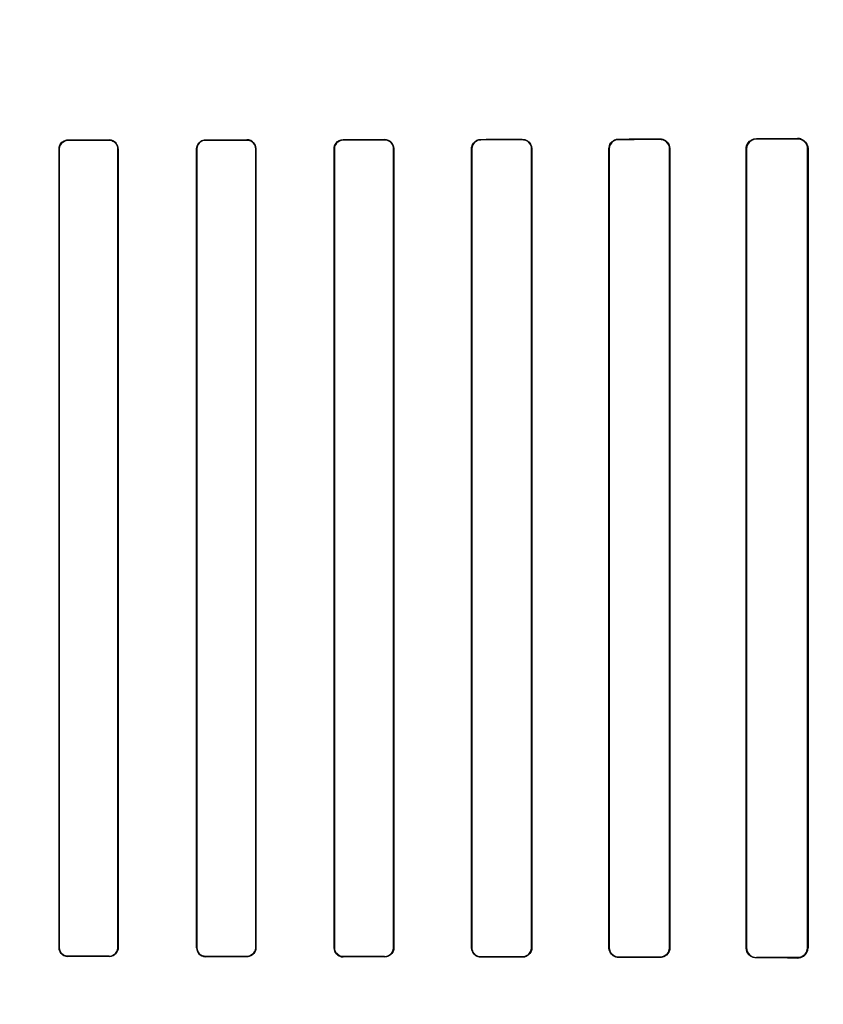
# Model space of a CAD drawing. Header units: millimetres. Extents: x 0 to 297, y 0 to 210.
# Tile 157 of 256: x 56.386 to 56.62, y 158.607 to 158.893. Entities that reach past the tile are written whole.
import ezdxf

# ---------------------------------------------------------------- set-up
doc = ezdxf.new("R2010")
doc.units = ezdxf.units.MM
doc.header["$LTSCALE"] = 16.335
doc.layers.get('0').update_dxf_attribs({"linetype": 'CONTINUOUS'})
for name, color, linetype in [('AXES_REF', 7, 'CONTINUOUS'), ('INTFCLR_1', 7, 'CONTINUOUS'), ('INTFCLR_72935', 7, 'CONTINUOUS')]:
    doc.layers.add(name, color=color, linetype=linetype)

msp = doc.modelspace()

# ---------------------------------------------------------------- linework, layer by layer
at = {"color": 7, "linetype": 'Continuous'}
for radius in [7.75666, 7.756, 7.70633]:
    msp.add_circle((57.5224, 154.5393), radius, dxfattribs=at)
msp.add_arc((57.5224, 154.5393), 7.68, 278.277129, 261.722871, dxfattribs=at)
at = {"layer": 'AXES_REF', "color": 9, "linetype": 'Continuous'}
for radius in [7.07561, 4.74286]:
    msp.add_circle((57.5224, 154.5393), radius, dxfattribs=at)
at = {"layer": 'INTFCLR_1', "color": 9, "linetype": 'Continuous'}
for p, q in [((56.40018, 158.85787), (56.40018, 158.85778)), ((56.41218, 158.85779), (56.41218, 158.85788)), ((56.44018, 158.85791), (56.44018, 158.85782)), ((56.45218, 158.85783), (56.45218, 158.85792)), ((56.48018, 158.85796), (56.48018, 158.85787)), ((56.49218, 158.85789), (56.49218, 158.85798)), ((56.52018, 158.85804), (56.52018, 158.85794)), ((56.53218, 158.85796), (56.53218, 158.85806)), ((56.56018, 158.85813), (56.56018, 158.85803)), ((56.57218, 158.85806), (56.57218, 158.85817)), ((56.60018, 158.85825), (56.60018, 158.85814)), ((56.61218, 158.85818), (56.61218, 158.8583)), ((56.39768, 158.85529), (56.3976, 158.85529)), ((56.41477, 158.85529), (56.41468, 158.85529)), ((56.43765, 158.85529), (56.43756, 158.85529)), ((56.45481, 158.85529), (56.45473, 158.85529)), ((56.47759, 158.85529), (56.4775, 158.85529)), ((56.49488, 158.85529), (56.49478, 158.85529)), ((56.51753, 158.85529), (56.51743, 158.85529)), ((56.53496, 158.85529), (56.53486, 158.85529)), ((56.55744, 158.85529), (56.55734, 158.85529)), ((56.57506, 158.85529), (56.57495, 158.85529)), ((56.59733, 158.85529), (56.59722, 158.85529)), ((56.6152, 158.85529), (56.61508, 158.85529)), ((56.3976, 158.62329), (56.39768, 158.62329)), ((56.41468, 158.62329), (56.41477, 158.62329)), ((56.43756, 158.62329), (56.43765, 158.62329)), ((56.45473, 158.62329), (56.45481, 158.62329)), ((56.4775, 158.62329), (56.47759, 158.62329)), ((56.49478, 158.62329), (56.49488, 158.62329)), ((56.51743, 158.62329), (56.51753, 158.62329)), ((56.53486, 158.62329), (56.53496, 158.62329)), ((56.55734, 158.62329), (56.55744, 158.62329)), ((56.57495, 158.62329), (56.57506, 158.62329)), ((56.59722, 158.62329), (56.59733, 158.62329)), ((56.61508, 158.62329), (56.6152, 158.62329)), ((56.40018, 158.62079), (56.40018, 158.62071)), ((56.41218, 158.6207), (56.41218, 158.62078)), ((56.44018, 158.62075), (56.44018, 158.62067)), ((56.45218, 158.62065), (56.45218, 158.62074)), ((56.48018, 158.6207), (56.48018, 158.62061)), ((56.49218, 158.62059), (56.49218, 158.62068)), ((56.52018, 158.62063), (56.52018, 158.62054)), ((56.53218, 158.62051), (56.53218, 158.62061)), ((56.56018, 158.62055), (56.56018, 158.62044)), ((56.57218, 158.62041), (56.57218, 158.62052)), ((56.60018, 158.62044), (56.60018, 158.62032)), ((56.61218, 158.62028), (56.61218, 158.6204))]:
    msp.add_line(p, q, dxfattribs=at)
at = {"layer": 'INTFCLR_1', "color": 6, "linetype": 'Continuous'}
for p, q in [((56.3976, 158.62329), (56.3976, 158.85529)), ((56.39768, 158.62329), (56.39768, 158.85529)), ((56.41468, 158.85529), (56.41468, 158.62329)), ((56.41477, 158.85529), (56.41477, 158.62329)), ((56.43756, 158.62329), (56.43756, 158.85529)), ((56.43765, 158.62329), (56.43765, 158.85529)), ((56.45473, 158.85529), (56.45473, 158.62329)), ((56.45481, 158.85529), (56.45481, 158.62329)), ((56.4775, 158.62329), (56.4775, 158.85529)), ((56.47759, 158.62329), (56.47759, 158.85529)), ((56.49478, 158.85529), (56.49478, 158.62329)), ((56.49488, 158.85529), (56.49488, 158.62329)), ((56.51743, 158.62329), (56.51743, 158.85529)), ((56.51753, 158.62329), (56.51753, 158.85529)), ((56.53486, 158.85529), (56.53486, 158.62329)), ((56.53496, 158.85529), (56.53496, 158.62329)), ((56.55734, 158.62329), (56.55734, 158.85529)), ((56.55744, 158.62329), (56.55744, 158.85529)), ((56.57495, 158.85529), (56.57495, 158.62329)), ((56.57506, 158.85529), (56.57506, 158.62329)), ((56.59722, 158.62329), (56.59722, 158.85529)), ((56.59733, 158.62329), (56.59733, 158.85529)), ((56.61508, 158.85529), (56.61508, 158.62329)), ((56.6152, 158.85529), (56.6152, 158.62329))]:
    msp.add_line(p, q, dxfattribs=at)
at = {"layer": 'INTFCLR_1', "color": 7, "linetype": 'Continuous'}
msp.add_lwpolyline([(56.61317, 158.85813), (56.61307, 158.85816), (56.61296, 158.85819), (56.61286, 158.85822), (56.61275, 158.85824), (56.61264, 158.85826), (56.61253, 158.85828), (56.61241, 158.85829), (56.61229, 158.8583), (56.61218, 158.8583)], dxfattribs=at)
at = {"layer": 'INTFCLR_1', "color": 6, "linetype": 'Continuous'}
msp.add_arc((56.60018, 158.62329), 0.00285, 180.0006, 269.8226, dxfattribs=at)
for centre, major_axis, start_param, end_param in [((56.30618, 158.85929), (0.41724, 0), -1.343557, -1.313932), ((56.30618, 158.85929), (0.44124, 0), -1.356116, -1.328192), ((56.30618, 158.85929), (0.41724, 0), -1.243846, -1.213314), ((56.30618, 158.85929), (0.44124, 0), -1.262235, -1.233556), ((56.30618, 158.85929), (0.41724, 0), -1.140627, -1.108745), ((56.30618, 158.85929), (0.44124, 0), -1.165445, -1.135656), ((56.30618, 158.85929), (0.41724, 0), -1.032246, -0.998394), ((56.30618, 158.85929), (0.44124, 0), -1.064439, -1.033062), ((56.30618, 158.85929), (0.41724, 0), -0.9163, -0.879521), ((56.30618, 158.85929), (0.44124, 0), -0.9574, -0.923735), ((56.30618, 158.85929), (0.41724, 0), -0.788898, -0.747504), ((56.30618, 158.85929), (0.44124, 0), -0.841558, -0.804464), ((56.30618, 158.61929), (0.44124, 0), 1.328192, 1.356116), ((56.30618, 158.61929), (0.41724, 0), 1.313932, 1.343557), ((56.30618, 158.61929), (0.44124, 0), 1.233556, 1.262235), ((56.30618, 158.61929), (0.41724, 0), 1.213314, 1.243846), ((56.30618, 158.61929), (0.44124, 0), 1.135656, 1.165445), ((56.30618, 158.61929), (0.41724, 0), 1.108745, 1.140627), ((56.30618, 158.61929), (0.44124, 0), 1.033062, 1.064439), ((56.30618, 158.61929), (0.41724, 0), 0.998394, 1.032246), ((56.30618, 158.61929), (0.44124, 0), 0.923735, 0.9574), ((56.30618, 158.61929), (0.41724, 0), 0.879521, 0.9163), ((56.30618, 158.61929), (0.44124, 0), 0.804464, 0.841558), ((56.30618, 158.61929), (0.41724, 0), 0.747504, 0.788898)]:
    msp.add_ellipse(centre, major_axis=major_axis, ratio=0.003491, start_param=start_param, end_param=end_param, dxfattribs=at)
for points, knots in [([(56.3976, 158.85529), (56.3976, 158.85578), (56.39797, 158.85712), (56.39936, 158.85787), (56.40018, 158.85787)], [0, 0, 0, 0, 0.377865, 1, 1, 1, 1]), ([(56.39768, 158.85529), (56.39768, 158.85586), (56.39814, 158.85717), (56.39948, 158.85778), (56.40018, 158.85778)], [0, 0, 0, 0, 0.450447, 1, 1, 1, 1]), ([(56.41477, 158.85529), (56.41477, 158.85573), (56.41444, 158.85707), (56.41304, 158.85788), (56.41218, 158.85788)], [0, 0, 0, 0, 0.341445, 1, 1, 1, 1]), ([(56.41218, 158.85779), (56.41267, 158.85779), (56.41397, 158.85742), (56.41468, 158.85607), (56.41468, 158.85529)], [0, 0, 0, 0, 0.385963, 1, 1, 1, 1]), ([(56.43756, 158.85529), (56.43756, 158.85587), (56.43802, 158.85725), (56.43943, 158.85791), (56.44018, 158.85791)], [0, 0, 0, 0, 0.439306, 1, 1, 1, 1]), ([(56.43765, 158.85529), (56.43765, 158.85586), (56.43811, 158.85719), (56.43946, 158.85782), (56.44018, 158.85782)], [0, 0, 0, 0, 0.445822, 1, 1, 1, 1]), ([(56.45218, 158.85792), (56.45264, 158.85792), (56.454, 158.85758), (56.45481, 158.85615), (56.45481, 158.85529)], [0, 0, 0, 0, 0.350516, 1, 1, 1, 1]), ([(56.45218, 158.85783), (56.45268, 158.85783), (56.45401, 158.85745), (56.45473, 158.85608), (56.45473, 158.85529)], [0, 0, 0, 0, 0.39028, 1, 1, 1, 1]), ([(56.4775, 158.85529), (56.4775, 158.85588), (56.47797, 158.85728), (56.4794, 158.85796), (56.48018, 158.85796)], [0, 0, 0, 0, 0.432833, 1, 1, 1, 1]), ([(56.47759, 158.85529), (56.47759, 158.85586), (56.47805, 158.85721), (56.47943, 158.85787), (56.48018, 158.85787)], [0, 0, 0, 0, 0.434515, 1, 1, 1, 1]), ([(56.49218, 158.85798), (56.49266, 158.85798), (56.49406, 158.85763), (56.49488, 158.85617), (56.49488, 158.85529)], [0, 0, 0, 0, 0.356863, 1, 1, 1, 1]), ([(56.49218, 158.85789), (56.4927, 158.85789), (56.49406, 158.85749), (56.49478, 158.85609), (56.49478, 158.85529)], [0, 0, 0, 0, 0.396505, 1, 1, 1, 1]), ([(56.51743, 158.85529), (56.51743, 158.85588), (56.5179, 158.85732), (56.51937, 158.85804), (56.52018, 158.85804)], [0, 0, 0, 0, 0.424164, 1, 1, 1, 1]), ([(56.51753, 158.85529), (56.51753, 158.85586), (56.51798, 158.85725), (56.5194, 158.85794), (56.52018, 158.85794)], [0, 0, 0, 0, 0.426865, 1, 1, 1, 1]), ([(56.53218, 158.85806), (56.53269, 158.85806), (56.53413, 158.85768), (56.53496, 158.85618), (56.53496, 158.85529)], [0, 0, 0, 0, 0.365847, 1, 1, 1, 1]), ([(56.53218, 158.85796), (56.53267, 158.85797), (56.53405, 158.8576), (56.53486, 158.85615), (56.53486, 158.85529)], [0, 0, 0, 0, 0.362578, 1, 1, 1, 1]), ([(56.55734, 158.85529), (56.55734, 158.85588), (56.5578, 158.85737), (56.55933, 158.85813), (56.56018, 158.85813)], [0, 0, 0, 0, 0.412853, 1, 1, 1, 1]), ([(56.55744, 158.85529), (56.55744, 158.85587), (56.55789, 158.8573), (56.55936, 158.85803), (56.56018, 158.85803)], [0, 0, 0, 0, 0.417005, 1, 1, 1, 1]), ([(56.57218, 158.85817), (56.57273, 158.85817), (56.57423, 158.85775), (56.57506, 158.8562), (56.57506, 158.85529)], [0, 0, 0, 0, 0.379371, 1, 1, 1, 1]), ([(56.57218, 158.85806), (56.5727, 158.85806), (56.57414, 158.85767), (56.57495, 158.85617), (56.57495, 158.85529)], [0, 0, 0, 0, 0.373844, 1, 1, 1, 1]), ([(56.59722, 158.85529), (56.59722, 158.85588), (56.59767, 158.85742), (56.59926, 158.85825), (56.60018, 158.85825)], [0, 0, 0, 0, 0.39343, 1, 1, 1, 1]), ([(56.59733, 158.85529), (56.59733, 158.85587), (56.59778, 158.85735), (56.59931, 158.85814), (56.60018, 158.85814)], [0, 0, 0, 0, 0.402384, 1, 1, 1, 1]), ([(56.61218, 158.85818), (56.61276, 158.85818), (56.61426, 158.85774), (56.61508, 158.85618), (56.61508, 158.85529)], [0, 0, 0, 0, 0.393821, 1, 1, 1, 1]), ([(56.3976, 158.62329), (56.3976, 158.62284), (56.39792, 158.62151), (56.39932, 158.62071), (56.40018, 158.62071)], [0, 0, 0, 0, 0.342753, 1, 1, 1, 1]), ([(56.40018, 158.62079), (56.39969, 158.62079), (56.39839, 158.62116), (56.39768, 158.62251), (56.39768, 158.62329)], [0, 0, 0, 0, 0.384779, 1, 1, 1, 1]), ([(56.41477, 158.62329), (56.41477, 158.6227), (56.4143, 158.62134), (56.41291, 158.6207), (56.41218, 158.6207)], [0, 0, 0, 0, 0.442114, 1, 1, 1, 1]), ([(56.41468, 158.62329), (56.41468, 158.62271), (56.41422, 158.62139), (56.41288, 158.62078), (56.41218, 158.62078)], [0, 0, 0, 0, 0.449607, 1, 1, 1, 1]), ([(56.44018, 158.62075), (56.43968, 158.62076), (56.43836, 158.62114), (56.43765, 158.6225), (56.43765, 158.62329)], [0, 0, 0, 0, 0.388492, 1, 1, 1, 1]), ([(56.45473, 158.62329), (56.45473, 158.62272), (56.45427, 158.62138), (56.45291, 158.62074), (56.45218, 158.62074)], [0, 0, 0, 0, 0.438001, 1, 1, 1, 1]), ([(56.45481, 158.62329), (56.45481, 158.6227), (56.45435, 158.62131), (56.45293, 158.62065), (56.45218, 158.62065)], [0, 0, 0, 0, 0.436745, 1, 1, 1, 1]), ([(56.48018, 158.62061), (56.4797, 158.62061), (56.47832, 158.62097), (56.4775, 158.62241), (56.4775, 158.62329)], [0, 0, 0, 0, 0.354298, 1, 1, 1, 1]), ([(56.48018, 158.6207), (56.47966, 158.6207), (56.47832, 158.6211), (56.47759, 158.62249), (56.47759, 158.62329)], [0, 0, 0, 0, 0.393953, 1, 1, 1, 1]), ([(56.49478, 158.62329), (56.49478, 158.62271), (56.49433, 158.62135), (56.49293, 158.62068), (56.49218, 158.62068)], [0, 0, 0, 0, 0.431437, 1, 1, 1, 1]), ([(56.49488, 158.62329), (56.49488, 158.6227), (56.49441, 158.62128), (56.49296, 158.62059), (56.49218, 158.62059)], [0, 0, 0, 0, 0.42929, 1, 1, 1, 1]), ([(56.52018, 158.62054), (56.51967, 158.62054), (56.51825, 158.62092), (56.51743, 158.6224), (56.51743, 158.62329)], [0, 0, 0, 0, 0.361999, 1, 1, 1, 1]), ([(56.52018, 158.62063), (56.51963, 158.62064), (56.51825, 158.62105), (56.51753, 158.62248), (56.51753, 158.62329)], [0, 0, 0, 0, 0.401645, 1, 1, 1, 1]), ([(56.53486, 158.62329), (56.53486, 158.62271), (56.5344, 158.62131), (56.53296, 158.62061), (56.53218, 158.62061)], [0, 0, 0, 0, 0.422806, 1, 1, 1, 1]), ([(56.53496, 158.62329), (56.53496, 158.62269), (56.53449, 158.62124), (56.533, 158.62051), (56.53218, 158.62051)], [0, 0, 0, 0, 0.419413, 1, 1, 1, 1]), ([(56.56018, 158.62044), (56.55964, 158.62044), (56.55817, 158.62085), (56.55734, 158.62238), (56.55734, 158.62329)], [0, 0, 0, 0, 0.373744, 1, 1, 1, 1]), ([(56.56018, 158.62055), (56.55966, 158.62055), (56.55825, 158.62093), (56.55744, 158.62241), (56.55744, 158.62329)], [0, 0, 0, 0, 0.369218, 1, 1, 1, 1]), ([(56.57495, 158.62329), (56.57495, 158.62271), (56.5745, 158.62126), (56.57301, 158.62051), (56.57218, 158.62052)], [0, 0, 0, 0, 0.411601, 1, 1, 1, 1]), ([(56.57506, 158.62329), (56.57506, 158.62269), (56.5746, 158.62119), (56.57305, 158.62041), (56.57218, 158.62041)], [0, 0, 0, 0, 0.405294, 1, 1, 1, 1]), ([(56.60018, 158.62032), (56.59958, 158.62032), (56.59804, 158.62078), (56.59722, 158.62238), (56.59722, 158.62329)], [0, 0, 0, 0, 0.394586, 1, 1, 1, 1]), ([(56.61508, 158.62329), (56.61508, 158.62271), (56.61463, 158.6212), (56.61307, 158.62039), (56.61218, 158.6204)], [0, 0, 0, 0, 0.392607, 1, 1, 1, 1])]:
    msp.add_open_spline(points, degree=3, knots=knots, dxfattribs=at)
at = {"layer": 'INTFCLR_1', "color": 7, "linetype": 'Continuous'}
msp.add_open_spline([(56.61218, 158.8583), (56.61279, 158.85829), (56.61436, 158.85783), (56.6152, 158.85621), (56.6152, 158.85529)], degree=3, knots=[0, 0, 0, 0, 0.401574, 1, 1, 1, 1], dxfattribs=at)
at = {"layer": 'INTFCLR_72935', "color": 9, "linetype": 'Continuous'}
for p, q in [((56.40018, 158.85778), (56.40018, 158.85787)), ((56.41218, 158.85788), (56.41218, 158.85779)), ((56.44018, 158.85782), (56.44018, 158.85791)), ((56.45218, 158.85792), (56.45218, 158.85783)), ((56.48018, 158.85787), (56.48018, 158.85796)), ((56.49218, 158.85798), (56.49218, 158.85789)), ((56.52018, 158.85794), (56.52018, 158.85804)), ((56.53218, 158.85806), (56.53218, 158.85796)), ((56.56018, 158.85803), (56.56018, 158.85813)), ((56.57218, 158.85817), (56.57218, 158.85806)), ((56.60018, 158.85814), (56.60018, 158.85825)), ((56.61218, 158.8583), (56.61218, 158.85818)), ((56.3976, 158.85529), (56.39768, 158.85529)), ((56.41468, 158.85529), (56.41477, 158.85529)), ((56.43756, 158.85529), (56.43765, 158.85529)), ((56.45473, 158.85529), (56.45481, 158.85529)), ((56.4775, 158.85529), (56.47759, 158.85529)), ((56.49478, 158.85529), (56.49488, 158.85529)), ((56.51743, 158.85529), (56.51753, 158.85529)), ((56.53486, 158.85529), (56.53496, 158.85529)), ((56.55734, 158.85529), (56.55744, 158.85529)), ((56.57495, 158.85529), (56.57506, 158.85529)), ((56.59722, 158.85529), (56.59733, 158.85529)), ((56.61508, 158.85529), (56.6152, 158.85529)), ((56.39768, 158.62329), (56.3976, 158.62329)), ((56.41477, 158.62329), (56.41468, 158.62329)), ((56.43765, 158.62329), (56.43756, 158.62329)), ((56.45481, 158.62329), (56.45473, 158.62329)), ((56.47759, 158.62329), (56.4775, 158.62329)), ((56.49488, 158.62329), (56.49478, 158.62329)), ((56.51753, 158.62329), (56.51743, 158.62329)), ((56.53496, 158.62329), (56.53486, 158.62329)), ((56.55744, 158.62329), (56.55734, 158.62329)), ((56.57506, 158.62329), (56.57495, 158.62329)), ((56.59733, 158.62329), (56.59722, 158.62329)), ((56.6152, 158.62329), (56.61508, 158.62329)), ((56.40018, 158.62071), (56.40018, 158.62079)), ((56.41218, 158.62078), (56.41218, 158.6207)), ((56.44018, 158.62067), (56.44018, 158.62075)), ((56.45218, 158.62074), (56.45218, 158.62065)), ((56.48018, 158.62061), (56.48018, 158.6207)), ((56.49218, 158.62068), (56.49218, 158.62059)), ((56.52018, 158.62054), (56.52018, 158.62063)), ((56.53218, 158.62061), (56.53218, 158.62051)), ((56.56018, 158.62044), (56.56018, 158.62055)), ((56.57218, 158.62052), (56.57218, 158.62041)), ((56.60018, 158.62032), (56.60018, 158.62044)), ((56.61218, 158.6204), (56.61218, 158.62028))]:
    msp.add_line(p, q, dxfattribs=at)
at = {"layer": 'INTFCLR_72935', "color": 6, "linetype": 'Continuous'}
for p, q in [((56.3976, 158.85529), (56.3976, 158.62329)), ((56.39768, 158.85529), (56.39768, 158.62329)), ((56.41468, 158.62329), (56.41468, 158.85529)), ((56.41477, 158.62329), (56.41477, 158.85529)), ((56.43756, 158.85529), (56.43756, 158.62329)), ((56.43765, 158.85529), (56.43765, 158.62329)), ((56.45473, 158.62329), (56.45473, 158.85529)), ((56.45481, 158.62329), (56.45481, 158.85529)), ((56.4775, 158.85529), (56.4775, 158.62329)), ((56.47759, 158.85529), (56.47759, 158.62329)), ((56.49478, 158.62329), (56.49478, 158.85529)), ((56.49488, 158.62329), (56.49488, 158.85529)), ((56.51743, 158.85529), (56.51743, 158.62329)), ((56.51753, 158.85529), (56.51753, 158.62329)), ((56.53486, 158.62329), (56.53486, 158.85529)), ((56.53496, 158.62329), (56.53496, 158.85529)), ((56.55734, 158.85529), (56.55734, 158.62329)), ((56.55744, 158.85529), (56.55744, 158.62329)), ((56.57495, 158.62329), (56.57495, 158.85529)), ((56.57506, 158.62329), (56.57506, 158.85529)), ((56.59722, 158.85529), (56.59722, 158.62329)), ((56.59733, 158.85529), (56.59733, 158.62329)), ((56.61508, 158.62329), (56.61508, 158.85529)), ((56.6152, 158.62329), (56.6152, 158.85529))]:
    msp.add_line(p, q, dxfattribs=at)
at = {"layer": 'INTFCLR_72935', "color": 7, "linetype": 'Continuous'}
msp.add_lwpolyline([(56.61317, 158.62044), (56.61307, 158.62041), (56.61296, 158.62038), (56.61286, 158.62035), (56.61275, 158.62033), (56.61264, 158.62031), (56.61253, 158.6203), (56.61241, 158.62029), (56.61229, 158.62028), (56.61218, 158.62028)], dxfattribs=at)
at = {"layer": 'INTFCLR_72935', "color": 6, "linetype": 'Continuous'}
for centre, major_axis, start_param, end_param in [((56.30618, 158.85929), (0.41724, 0), -1.343557, -1.313932), ((56.30618, 158.85929), (0.44124, 0), -1.356116, -1.328192), ((56.30618, 158.85929), (0.41724, 0), -1.243846, -1.213314), ((56.30618, 158.85929), (0.44124, 0), -1.262235, -1.233556), ((56.30618, 158.85929), (0.41724, 0), -1.140627, -1.108745), ((56.30618, 158.85929), (0.44124, 0), -1.165445, -1.135656), ((56.30618, 158.85929), (0.41724, 0), -1.032246, -0.998394), ((56.30618, 158.85929), (0.44124, 0), -1.064439, -1.033062), ((56.30618, 158.85929), (0.41724, 0), -0.9163, -0.879521), ((56.30618, 158.85929), (0.44124, 0), -0.9574, -0.923735), ((56.30618, 158.85929), (0.41724, 0), -0.788898, -0.747504), ((56.30618, 158.85929), (0.44124, 0), -0.841558, -0.804464), ((56.30618, 158.61929), (0.44124, 0), 1.328192, 1.356116), ((56.30618, 158.61929), (0.41724, 0), 1.313932, 1.343557), ((56.30618, 158.61929), (0.44124, 0), 1.233556, 1.262235), ((56.30618, 158.61929), (0.41724, 0), 1.213314, 1.243846), ((56.30618, 158.61929), (0.44124, 0), 1.135656, 1.165445), ((56.30618, 158.61929), (0.41724, 0), 1.108745, 1.140627), ((56.30618, 158.61929), (0.44124, 0), 1.033062, 1.064439), ((56.30618, 158.61929), (0.41724, 0), 0.998394, 1.032246), ((56.30618, 158.61929), (0.44124, 0), 0.923735, 0.9574), ((56.30618, 158.61929), (0.41724, 0), 0.879521, 0.9163), ((56.30618, 158.61929), (0.44124, 0), 0.804464, 0.841558), ((56.30618, 158.61929), (0.41724, 0), 0.747504, 0.788898)]:
    msp.add_ellipse(centre, major_axis=major_axis, ratio=0.003491, start_param=start_param, end_param=end_param, dxfattribs=at)
for points, knots in [([(56.3976, 158.85529), (56.3976, 158.85588), (56.39807, 158.85724), (56.39945, 158.85787), (56.40018, 158.85787)], [0, 0, 0, 0, 0.449916, 1, 1, 1, 1]), ([(56.40018, 158.85778), (56.39968, 158.85778), (56.39839, 158.85741), (56.39768, 158.85606), (56.39768, 158.85529)], [0, 0, 0, 0, 0.38908, 1, 1, 1, 1]), ([(56.41477, 158.85529), (56.41477, 158.85587), (56.4143, 158.85723), (56.41291, 158.85788), (56.41218, 158.85788)], [0, 0, 0, 0, 0.442115, 1, 1, 1, 1]), ([(56.41468, 158.85529), (56.41468, 158.85586), (56.41422, 158.85718), (56.41288, 158.85779), (56.41218, 158.85779)], [0, 0, 0, 0, 0.449607, 1, 1, 1, 1]), ([(56.43756, 158.85529), (56.43756, 158.85588), (56.43803, 158.85726), (56.43943, 158.85791), (56.44018, 158.85791)], [0, 0, 0, 0, 0.444674, 1, 1, 1, 1]), ([(56.44018, 158.85782), (56.43967, 158.85782), (56.43835, 158.85743), (56.43765, 158.85607), (56.43765, 158.85529)], [0, 0, 0, 0, 0.393494, 1, 1, 1, 1]), ([(56.45481, 158.85529), (56.45481, 158.85587), (56.45435, 158.85726), (56.45293, 158.85792), (56.45218, 158.85792)], [0, 0, 0, 0, 0.436747, 1, 1, 1, 1]), ([(56.45473, 158.85529), (56.45473, 158.85586), (56.45427, 158.8572), (56.4529, 158.85783), (56.45218, 158.85783)], [0, 0, 0, 0, 0.443691, 1, 1, 1, 1]), ([(56.4775, 158.85529), (56.4775, 158.85588), (56.47797, 158.85729), (56.47941, 158.85796), (56.48018, 158.85796)], [0, 0, 0, 0, 0.43647, 1, 1, 1, 1]), ([(56.48018, 158.85787), (56.47965, 158.85787), (56.4783, 158.85746), (56.47759, 158.85607), (56.47759, 158.85529)], [0, 0, 0, 0, 0.400765, 1, 1, 1, 1]), ([(56.49488, 158.85529), (56.49488, 158.85588), (56.49441, 158.85729), (56.49296, 158.85798), (56.49218, 158.85798)], [0, 0, 0, 0, 0.429291, 1, 1, 1, 1]), ([(56.49478, 158.85529), (56.49478, 158.85587), (56.49432, 158.85724), (56.49292, 158.85789), (56.49218, 158.85789)], [0, 0, 0, 0, 0.436652, 1, 1, 1, 1]), ([(56.51743, 158.85529), (56.51743, 158.85588), (56.5179, 158.85732), (56.51937, 158.85804), (56.52018, 158.85804)], [0, 0, 0, 0, 0.425926, 1, 1, 1, 1]), ([(56.52018, 158.85794), (56.51962, 158.85794), (56.51824, 158.85751), (56.51753, 158.85608), (56.51753, 158.85529)], [0, 0, 0, 0, 0.409084, 1, 1, 1, 1]), ([(56.53218, 158.85806), (56.53271, 158.85806), (56.53415, 158.85767), (56.53496, 158.85617), (56.53496, 158.85529)], [0, 0, 0, 0, 0.376214, 1, 1, 1, 1]), ([(56.53486, 158.85529), (56.53486, 158.85587), (56.5344, 158.85728), (56.53296, 158.85797), (56.53218, 158.85796)], [0, 0, 0, 0, 0.426616, 1, 1, 1, 1]), ([(56.55734, 158.85529), (56.55734, 158.85588), (56.5578, 158.85737), (56.55933, 158.85813), (56.56018, 158.85813)], [0, 0, 0, 0, 0.411614, 1, 1, 1, 1]), ([(56.56018, 158.85803), (56.55965, 158.85803), (56.55823, 158.85763), (56.55744, 158.85615), (56.55744, 158.85529)], [0, 0, 0, 0, 0.378712, 1, 1, 1, 1]), ([(56.57218, 158.85817), (56.57274, 158.85817), (56.57424, 158.85774), (56.57506, 158.85618), (56.57506, 158.85529)], [0, 0, 0, 0, 0.387522, 1, 1, 1, 1]), ([(56.57495, 158.85529), (56.57495, 158.85587), (56.5745, 158.85732), (56.57301, 158.85806), (56.57218, 158.85806)], [0, 0, 0, 0, 0.411738, 1, 1, 1, 1]), ([(56.59722, 158.85529), (56.59722, 158.85588), (56.59767, 158.85742), (56.59926, 158.85825), (56.60018, 158.85825)], [0, 0, 0, 0, 0.391624, 1, 1, 1, 1]), ([(56.60018, 158.85814), (56.59961, 158.85814), (56.59813, 158.8577), (56.59733, 158.85617), (56.59733, 158.85529)], [0, 0, 0, 0, 0.393004, 1, 1, 1, 1]), ([(56.61508, 158.85529), (56.61508, 158.85586), (56.61463, 158.85737), (56.61307, 158.85818), (56.61218, 158.85818)], [0, 0, 0, 0, 0.392511, 1, 1, 1, 1]), ([(56.40018, 158.62071), (56.39967, 158.62071), (56.39832, 158.6211), (56.3976, 158.62249), (56.3976, 158.62329)], [0, 0, 0, 0, 0.389513, 1, 1, 1, 1]), ([(56.39768, 158.62329), (56.39768, 158.62271), (56.39814, 158.6214), (56.39948, 158.62079), (56.40018, 158.62079)], [0, 0, 0, 0, 0.450447, 1, 1, 1, 1]), ([(56.41218, 158.62078), (56.41268, 158.62078), (56.41398, 158.62116), (56.41468, 158.62251), (56.41468, 158.62329)], [0, 0, 0, 0, 0.393269, 1, 1, 1, 1]), ([(56.41477, 158.62329), (56.41477, 158.62269), (56.41429, 158.62133), (56.4129, 158.6207), (56.41218, 158.6207)], [0, 0, 0, 0, 0.448932, 1, 1, 1, 1]), ([(56.43756, 158.62329), (56.43756, 158.6227), (56.43802, 158.62132), (56.43943, 158.62067), (56.44018, 158.62067)], [0, 0, 0, 0, 0.439306, 1, 1, 1, 1]), ([(56.43765, 158.62329), (56.43765, 158.62271), (56.43811, 158.62138), (56.43946, 158.62076), (56.44018, 158.62075)], [0, 0, 0, 0, 0.445822, 1, 1, 1, 1]), ([(56.45218, 158.62074), (56.45269, 158.62074), (56.45402, 158.62113), (56.45473, 158.62251), (56.45473, 158.62329)], [0, 0, 0, 0, 0.397667, 1, 1, 1, 1]), ([(56.45481, 158.62329), (56.45481, 158.62269), (56.45434, 158.6213), (56.45292, 158.62065), (56.45218, 158.62065)], [0, 0, 0, 0, 0.443145, 1, 1, 1, 1]), ([(56.4775, 158.62329), (56.4775, 158.6227), (56.47797, 158.62129), (56.4794, 158.62061), (56.48018, 158.62061)], [0, 0, 0, 0, 0.432834, 1, 1, 1, 1]), ([(56.47759, 158.62329), (56.47759, 158.62271), (56.47805, 158.62135), (56.47944, 158.6207), (56.48018, 158.6207)], [0, 0, 0, 0, 0.438506, 1, 1, 1, 1]), ([(56.49218, 158.62068), (56.49271, 158.62068), (56.49407, 158.62109), (56.49478, 158.6225), (56.49478, 158.62329)], [0, 0, 0, 0, 0.404562, 1, 1, 1, 1]), ([(56.49488, 158.62329), (56.49488, 158.62269), (56.4944, 158.62127), (56.49295, 158.62059), (56.49218, 158.62059)], [0, 0, 0, 0, 0.434167, 1, 1, 1, 1]), ([(56.52018, 158.62054), (56.51966, 158.62054), (56.51824, 158.62093), (56.51743, 158.62241), (56.51743, 158.62329)], [0, 0, 0, 0, 0.370654, 1, 1, 1, 1]), ([(56.51753, 158.62329), (56.51753, 158.62271), (56.51798, 158.62132), (56.51941, 158.62064), (56.52018, 158.62063)], [0, 0, 0, 0, 0.429389, 1, 1, 1, 1]), ([(56.53218, 158.62061), (56.53267, 158.62061), (56.53405, 158.62097), (56.53486, 158.62242), (56.53486, 158.62329)], [0, 0, 0, 0, 0.362579, 1, 1, 1, 1]), ([(56.53496, 158.62329), (56.53496, 158.62269), (56.53449, 158.62123), (56.53299, 158.62051), (56.53218, 158.62051)], [0, 0, 0, 0, 0.422387, 1, 1, 1, 1]), ([(56.56018, 158.62044), (56.55962, 158.62044), (56.55815, 158.62087), (56.55734, 158.6224), (56.55734, 158.62329)], [0, 0, 0, 0, 0.383063, 1, 1, 1, 1]), ([(56.55744, 158.62329), (56.55744, 158.62271), (56.55789, 158.62127), (56.55936, 158.62055), (56.56018, 158.62055)], [0, 0, 0, 0, 0.417183, 1, 1, 1, 1]), ([(56.57218, 158.62052), (56.57272, 158.62051), (56.57416, 158.62092), (56.57495, 158.62242), (56.57495, 158.62329)], [0, 0, 0, 0, 0.383513, 1, 1, 1, 1]), ([(56.57506, 158.62329), (56.57506, 158.62269), (56.5746, 158.62119), (56.57305, 158.62041), (56.57218, 158.62041)], [0, 0, 0, 0, 0.404897, 1, 1, 1, 1]), ([(56.60018, 158.62032), (56.59957, 158.62032), (56.59803, 158.62079), (56.59722, 158.62238), (56.59722, 158.62329)], [0, 0, 0, 0, 0.400719, 1, 1, 1, 1]), ([(56.59733, 158.62329), (56.59733, 158.62271), (56.59778, 158.62122), (56.59931, 158.62044), (56.60018, 158.62044)], [0, 0, 0, 0, 0.400302, 1, 1, 1, 1]), ([(56.61218, 158.6204), (56.61276, 158.62039), (56.61427, 158.62084), (56.61508, 158.6224), (56.61508, 158.62329)], [0, 0, 0, 0, 0.398583, 1, 1, 1, 1])]:
    msp.add_open_spline(points, degree=3, knots=knots, dxfattribs=at)
at = {"layer": 'INTFCLR_72935', "color": 7, "linetype": 'Continuous'}
msp.add_open_spline([(56.61218, 158.62028), (56.61279, 158.62028), (56.61436, 158.62074), (56.6152, 158.62237), (56.6152, 158.62329)], degree=3, knots=[0, 0, 0, 0, 0.401573, 1, 1, 1, 1], dxfattribs=at)

doc.saveas('drawing.dxf')
